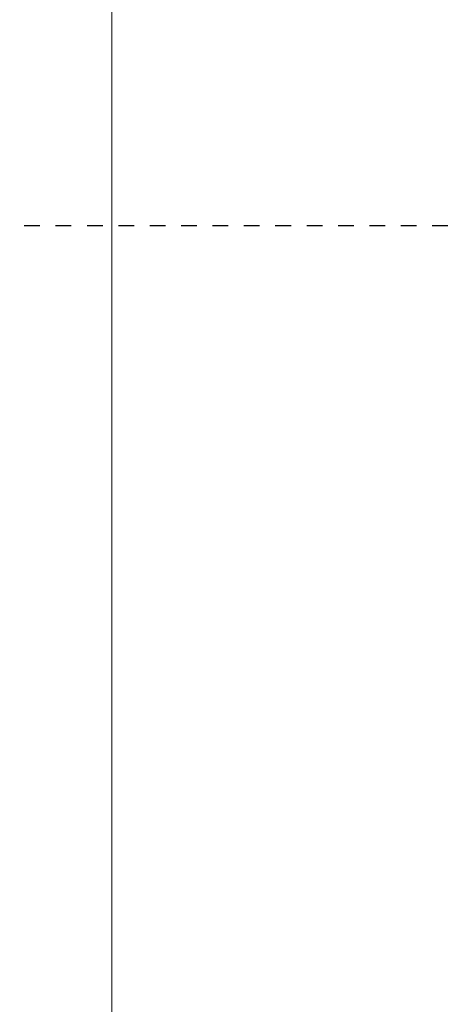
# Model space of a CAD drawing. Header units: metres. Extents: x 133 to 690, y 59 to 257.
# Tile 55 of 84: x 488.48 to 491.2, y 113.26 to 119.54. Entities that reach past the tile are written whole.
import ezdxf

# ---------------------------------------------------------------- set-up
doc = ezdxf.new("R2010")
doc.units = ezdxf.units.M
doc.header["$LTSCALE"] = 0.05
doc.linetypes.add('XX-DASHED', pattern=[2, 1, -1])
doc.layers.add('N-WE-GR-HAAG-G', color=253, linetype='GR-HAAG1', lineweight=9)
doc.layers.add('N-XX-AL-VERWIJZING-G', color=7, linetype='Continuous', lineweight=13)
doc.styles.add('ROMANS', font='romans.shx')
doc.linetypes.add('GR-HAAG1', pattern='A,6,[176,NLCS.SHX,S=0.125,R=0,X=0,Y=0],-2', length=8)

# ---------------------------------------------------------------- blocks, each defined once
blk = doc.blocks.new('*U119')
at = {"layer": 'N-XX-AL-VERWIJZING-G', "linetype": 'XX-DASHED', "lineweight": 30}
blk.add_lwpolyline([(29.0514, 0), (29.7442, 1.2), (29.7442, 0), (0, 0), (0, 1.2), (0.6928, 0), (0.6928, 0)], dxfattribs=at)
at = {"layer": 'N-XX-AL-VERWIJZING-G', "style": 'ROMANS'}
blk.add_attdef('NUMMER', (-2.236, 2.3722), '', height=0.5, rotation=359.9829, dxfattribs=at)

msp = doc.modelspace()

# ---------------------------------------------------------------- linework, layer by layer
at = {"layer": 'N-WE-GR-HAAG-G'}
msp.add_lwpolyline([(489.0625, 101.9934), (489.0625, 129.6188), (483.2977, 130.3863), (483.312, 128.8153), (488.2987, 128.8108), (488.2874, 101.9934)], dxfattribs=at)

# ---------------------------------------------------------------- block references
at = {"layer": 'N-XX-AL-VERWIJZING-G'}
msp.add_blockref('*U119', (467.4598, 118.2242), dxfattribs=at)

doc.saveas('drawing.dxf')
